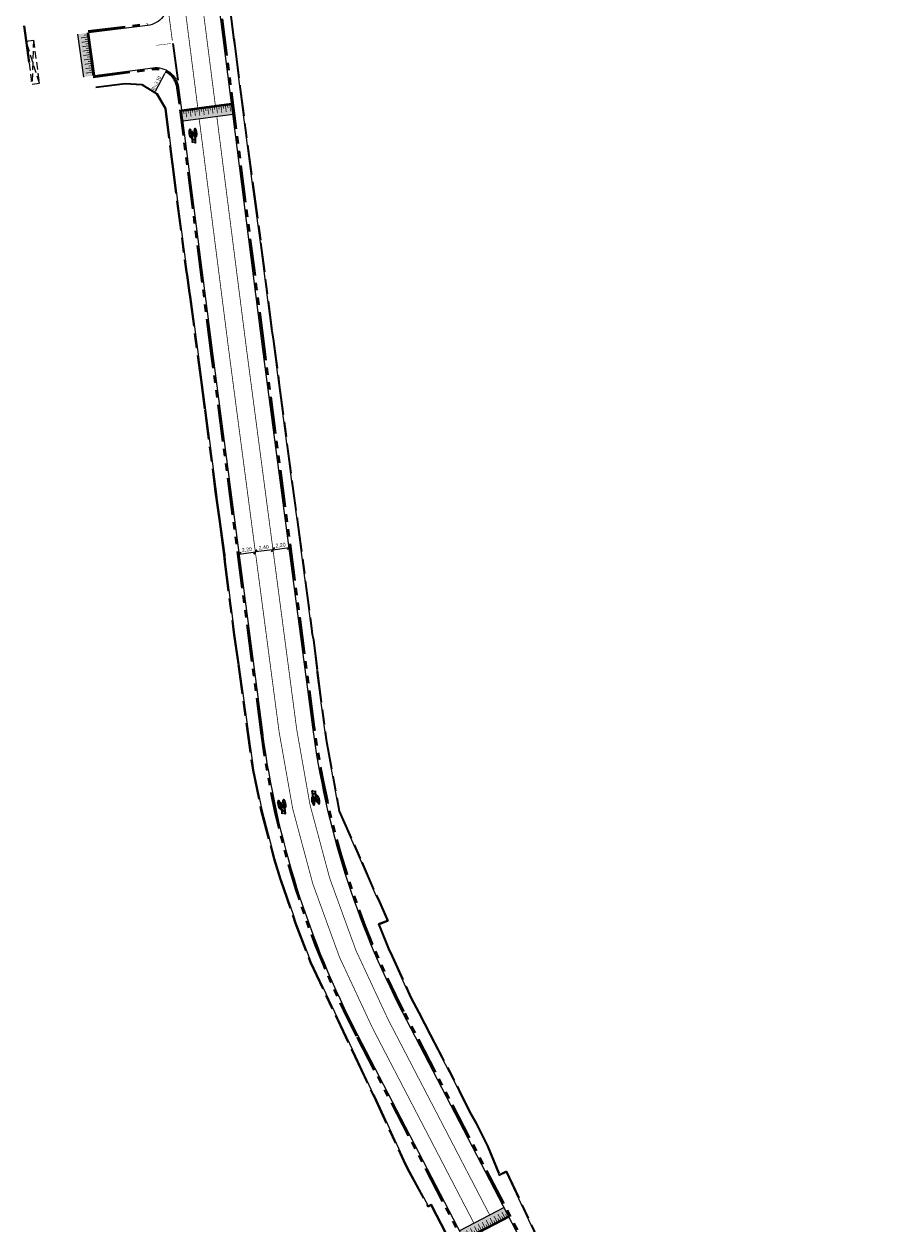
# Model space of a CAD drawing. Header units: metres. Extents: x -5 to 205656, y -9 to 393038.
# Tile 16 of 29: x 203570 to 203688, y 391424 to 391586. Entities that reach past the tile are written whole.
import ezdxf

# ---------------------------------------------------------------- set-up
doc = ezdxf.new("R2010")
doc.units = ezdxf.units.M
for name, pattern in [('DASHDOT', [1, 0.5, -0.25, 0, -0.25]), ('DASHED', [0.75, 0.5, -0.25]), ('VH-OPSLUITBAND_100X200', [16, 8, -2, 4, -2]), ('VH-TROTTOIRBAND_180-200', [20, 10, -2, 2, -2, 2, -2]), ('VW-1-1_STREEP', [2, 1, -1]), ('ZZ-AFBREEK-SO', [7, 4, -1, 1, -1])]:
    doc.linetypes.add(name, pattern=pattern)
for name, color, linetype, lineweight in [('Freesvakken_nle', 7, 'DASHED', 20), ('N-WE-VH-KANTOPSLUITING_OPSLUITBAND_100X200-G', 7, 'VH-OPSLUITBAND_100X200', 30), ('N-WE-VH-KANTOPSLUITING_TROTTOIRBAND_180 200-G', 6, 'VH-TROTTOIRBAND_180-200', 40), ('N-WE-VH-KANTOPSLUITING_VOORKANTBAND-G', 7, 'Continuous', 15), ('N-WE-VW-MARKERING_DWARS_DRIEHOEK_5050-G', 255, 'VW-HAAIETAND50-L-N', 35), ('N-WE-VW-MARKERING_LANGS_STREEP_11-G', 255, 'VW-1-1_STREEP', 13), ('N-WE-VW-MARKERING_SYMBOOL-S', 255, 'Continuous', 25), ('X-XX-AL-AANKLEDING-M', 7, 'Continuous', 18), ('X-XX-AL-AANPIJLING-M', 7, 'Continuous', 18), ('X-XX-AL-AFBREEKLIJN-G', 7, 'ZZ-AFBREEK-SO', 40)]:
    doc.layers.add(name, color=color, linetype=linetype, lineweight=lineweight)
doc.layers.add('N-WE-VH-PLATEAU-G', color=7, linetype='Continuous')
doc.layers.add('N-WE-VW-MARKERING_LANGS_STREEP-G', color=255, linetype='Continuous')
doc.styles.add('NLCS-ISO-M200-T25', font='NLCS-ISO.ttf', dxfattribs={"height": 0.5})
doc.styles.get("Standard").update_dxf_attribs({"font": 'arial.ttf'})
doc.linetypes.add('VW-HAAIETAND50-L-N', pattern='A,0,-0.5,[150,NLCS.SHX,S=1,R=0,X=-0.625,Y=-0.25],-0.5', length=1)
doc.dimstyles.new('NLCS-M200-T25-PIJL_L3_H2', dxfattribs={"dimscale": 0.2, "dimtxt": 2.5, "dimasz": 2.5, "dimexe": 2, "dimexo": 2, "dimgap": 0.7, "dimtad": 1, "dimdec": 3, "dimzin": 0, "dimdsep": 46, "dimtxsty": 'NLCS-ISO-M200-T25', "dimcen": 0, "dimdle": 2, "dimclrd": 256, "dimclre": 256, "dimclrt": 256, "dimazin": 0, "dimtfac": 1, "dimtdec": 3, "dimtofl": 0, "dimtmove": 0, "dimatfit": 3, "dimfxl": 2, "dimfxlon": 1, "dimtfillclr": 256, "dimtolj": 1, "dimtzin": 0, "dimlwd": -1, "dimlwe": -1, "dimarcsym": 0})
doc.dimstyles.new('NLCS_1-200', dxfattribs={"dimscale": 0.2, "dimtxt": 2.5, "dimasz": 2.5, "dimexe": 1.25, "dimexo": 0.625, "dimtad": 1, "dimzin": 1, "dimtxsty": 'Standard', "dimblk": 'OBLIQUE', "dimcen": 0, "dimse1": 1, "dimse2": 1, "dimadec": 0, "dimazin": 0, "dimtfac": 1, "dimtmove": 0, "dimatfit": 3, "dimfxl": 1, "dimarcsym": 0})

# ---------------------------------------------------------------- blocks, each defined once
blk = doc.blocks.new('*U209')
at = {"layer": 'N-WE-VH-PLATEAU-G', "transparency": 33554687}
h = blk.add_hatch(color=251, dxfattribs=at)
h.dxf.hatch_style = 1
h.paths.add_polyline_path([(5.83, -0.5), (5.83, 0.8), (0, 0.8), (0, -0.5)])
at = {"layer": 'N-WE-VH-PLATEAU-G', "color": 7, "true_color": 0xffffff}
for points, const_width in [([(0, 0.9), (5.83, 0.9)], 0.2), ([(0.25, 0.4), (0.25, 0.8)], 0.1), ([(0.55, -0.1), (0.55, 0.8)], 0.1), ([(0.85, 0.4), (0.85, 0.8)], 0.1), ([(1.15, -0.1), (1.15, 0.8)], 0.1), ([(1.45, 0.4), (1.45, 0.8)], 0.1), ([(1.75, -0.1), (1.75, 0.8)], 0.1), ([(2.05, 0.4), (2.05, 0.8)], 0.1), ([(2.35, -0.1), (2.35, 0.8)], 0.1), ([(2.65, 0.4), (2.65, 0.8)], 0.1), ([(2.95, -0.1), (2.95, 0.8)], 0.1), ([(3.25, 0.4), (3.25, 0.8)], 0.1), ([(3.55, -0.1), (3.55, 0.8)], 0.1), ([(3.85, 0.4), (3.85, 0.8)], 0.1), ([(4.15, -0.1), (4.15, 0.8)], 0.1), ([(4.45, 0.4), (4.45, 0.8)], 0.1), ([(4.75, -0.1), (4.75, 0.8)], 0.1), ([(5.05, 0.4), (5.05, 0.8)], 0.1), ([(5.35, -0.1), (5.35, 0.8)], 0.1)]:
    blk.add_lwpolyline(points, dxfattribs=dict(at, const_width=const_width))
at = {"layer": 'N-WE-VH-PLATEAU-G'}
for points in [[(0, 1), (5.83, 1)], [(0, -0.5), (5.83, -0.5)]]:
    blk.add_lwpolyline(points, dxfattribs=at)
at = {"layer": 'N-WE-VH-PLATEAU-G', "color": 7, "true_color": 0xffffff}
blk.add_lwpolyline([(0, 0.8), (5.83, 0.8)], dxfattribs=at)
blk = doc.blocks.new('*U240')
at = {"layer": 'N-WE-VH-PLATEAU-G', "transparency": 33554687}
h = blk.add_hatch(color=251, dxfattribs=at)
h.dxf.hatch_style = 1
h.paths.add_polyline_path([(6.8, -0.5), (6.8, 0.8), (0, 0.8), (0, -0.5)])
at = {"layer": 'N-WE-VH-PLATEAU-G', "color": 7, "true_color": 0xffffff}
for points, const_width in [([(0, 0.9), (6.8, 0.9)], 0.2), ([(0.25, 0.4), (0.25, 0.8)], 0.1), ([(0.55, -0.1), (0.55, 0.8)], 0.1), ([(0.85, 0.4), (0.85, 0.8)], 0.1), ([(1.15, -0.1), (1.15, 0.8)], 0.1), ([(1.45, 0.4), (1.45, 0.8)], 0.1), ([(1.75, -0.1), (1.75, 0.8)], 0.1), ([(2.05, 0.4), (2.05, 0.8)], 0.1), ([(2.35, -0.1), (2.35, 0.8)], 0.1), ([(2.65, 0.4), (2.65, 0.8)], 0.1), ([(2.95, -0.1), (2.95, 0.8)], 0.1), ([(3.25, 0.4), (3.25, 0.8)], 0.1), ([(3.55, -0.1), (3.55, 0.8)], 0.1), ([(3.85, 0.4), (3.85, 0.8)], 0.1), ([(4.15, -0.1), (4.15, 0.8)], 0.1), ([(4.45, 0.4), (4.45, 0.8)], 0.1), ([(4.75, -0.1), (4.75, 0.8)], 0.1), ([(5.05, 0.4), (5.05, 0.8)], 0.1), ([(5.35, -0.1), (5.35, 0.8)], 0.1), ([(5.65, 0.4), (5.65, 0.8)], 0.1), ([(5.95, -0.1), (5.95, 0.8)], 0.1), ([(6.25, 0.4), (6.25, 0.8)], 0.1), ([(6.55, -0.1), (6.55, 0.8)], 0.1)]:
    blk.add_lwpolyline(points, dxfattribs=dict(at, const_width=const_width))
at = {"layer": 'N-WE-VH-PLATEAU-G'}
for points in [[(0, 1), (6.8, 1)], [(0, -0.5), (6.8, -0.5)]]:
    blk.add_lwpolyline(points, dxfattribs=at)
at = {"layer": 'N-WE-VH-PLATEAU-G', "color": 7, "true_color": 0xffffff}
blk.add_lwpolyline([(0, 0.8), (6.8, 0.8)], dxfattribs=at)
blk = doc.blocks.new('SVW-MARKERING_SYMBOOL_FIETS_2.0')
h = blk.add_hatch(color=256)
h.paths.add_polyline_path([(-0.09, 2), (-0.13, 2), (-0.13, 2), (-0.16, 2, 0.236068), (-0.2, 1.96), (-0.22, 1.91), (-0.29, 1.14, 0.006813), (-0.3, 1.14, 0.22312), (-0.36, 1.17, 0.22312), (-0.43, 1.14, 0.090648), (-0.51, 1, 0.047451), (-0.55, 0.83, 0.035374), (-0.57, 0.59, 0.035374), (-0.55, 0.35, 0.047451), (-0.51, 0.17, 0.090648), (-0.43, 0.03, 0.22312), (-0.36, 0, 0.22312), (-0.3, 0.03, 0.090648), (-0.22, 0.17, 0.047451), (-0.18, 0.35, 0.035374), (-0.16, 0.59, 0.035374), (-0.18, 0.83, 0.047451), (-0.22, 1, 0.038864), (-0.25, 1.07), (-0.24, 1.16), (0, 0.53), (0, 0.44, 0.544665), (0.06, 0.39), (0.14, 0.4, 0.008345), (0.15, 0.35, 0.047451), (0.19, 0.17, 0.090648), (0.27, 0.03, 0.22312), (0.33, 0, 0.22312), (0.4, 0.03, 0.090648), (0.48, 0.17, 0.047451), (0.52, 0.35, 0.035374), (0.53, 0.59, 0.035374), (0.52, 0.83, 0.047451), (0.48, 1, 0.090648), (0.4, 1.14, 0.22312), (0.33, 1.17, 0.22312), (0.27, 1.14, 0.006813), (0.26, 1.14), (0.19, 1.54), (0.2, 1.69), (0.22, 1.67), (0.26, 1.83, 0.548946), (0.24, 1.85), (0.11, 1.85), (0.11, 1.78), (0.16, 1.73), (0.15, 1.6), (-0.2, 1.6), (-0.19, 1.8, -0.281777), (-0.13, 1.83), (-0.09, 1.83)])
h.paths.add_polyline_path([(0.13, 1.43), (0.04, 0.68), (0, 0.68), (-0.23, 1.29), (-0.22, 1.43)], flags=16)
h.paths.add_polyline_path([(0.17, 1.3), (0.22, 1.06, 0.035986), (0.19, 1, 0.047451), (0.15, 0.83, 0.021905), (0.13, 0.68), (0.09, 0.68)], flags=16)
h.paths.add_polyline_path([(-0.33, 1.03, -0.01664), (-0.31, 1), (-0.35, 0.75), (-0.38, 0.66), (-0.38, 0.55, 0.720759), (-0.36, 0.53, 0.162278), (-0.35, 0.55), (-0.31, 0.62), (-0.27, 0.81), (-0.27, 0.88, -0.030907), (-0.25, 0.78, -0.028874), (-0.24, 0.59, -0.028874), (-0.25, 0.4, -0.039407), (-0.27, 0.26, -0.080527), (-0.33, 0.15, -0.24906), (-0.36, 0.13, -0.24906), (-0.4, 0.15, -0.080527), (-0.46, 0.26, -0.039407), (-0.48, 0.4, -0.028874), (-0.49, 0.59, -0.028874), (-0.48, 0.78, -0.039407), (-0.46, 0.91, -0.080527), (-0.4, 1.03, -0.24906), (-0.36, 1.05, -0.24906)], flags=16)
h.paths.add_polyline_path([(0.33, 1.05, -0.24906), (0.37, 1.03, -0.080527), (0.42, 0.91, -0.039407), (0.45, 0.78, -0.028874), (0.46, 0.59, -0.028874), (0.45, 0.4, -0.039407), (0.42, 0.26, -0.080527), (0.37, 0.15, -0.24906), (0.33, 0.13, -0.24906), (0.29, 0.15, -0.080527), (0.24, 0.26, -0.039407), (0.22, 0.4, -0.003097), (0.21, 0.42), (0.33, 0.46), (0.37, 0.53), (0.37, 0.64, 0.414214), (0.33, 0.68), (0.21, 0.68, -0.014843), (0.22, 0.78, -0.039407), (0.24, 0.91, -0.080527), (0.29, 1.03, -0.24906)], flags=16)
at = {"flags": 128}
for points in [[(-0.29, 1.14), (-0.22, 1.91), (-0.2, 1.96, -0.414214), (-0.13, 2), (-0.09, 2), (-0.09, 1.83), (-0.13, 1.83, 0.281777), (-0.19, 1.8), (-0.2, 1.6), (0.15, 1.6), (0.16, 1.73), (0.11, 1.78), (0.11, 1.85), (0.24, 1.85, -0.548946), (0.26, 1.83), (0.22, 1.67), (0.2, 1.69), (0.19, 1.54), (0.26, 1.14)], [(-0.3, 1.14, 0.22312), (-0.36, 1.17, 0.22312), (-0.43, 1.14, 0.090648), (-0.51, 1, 0.047451), (-0.55, 0.83, 0.035374), (-0.57, 0.59, 0.035374), (-0.55, 0.35, 0.047451), (-0.51, 0.17, 0.090648), (-0.43, 0.03, 0.22312), (-0.36, 0, 0.22312), (-0.3, 0.03, 0.090648), (-0.22, 0.17, 0.047451), (-0.18, 0.35, 0.035374), (-0.16, 0.59, 0.035374), (-0.18, 0.83, 0.047451), (-0.22, 1, 0.038864), (-0.25, 1.07), (-0.24, 1.16), (0, 0.53), (0, 0.44, 0.544665), (0.06, 0.39), (0.14, 0.4, 0.008345), (0.15, 0.35, 0.047451), (0.19, 0.17, 0.090648), (0.27, 0.03, 0.22312), (0.33, 0, 0.22312), (0.4, 0.03, 0.090648), (0.48, 0.17, 0.047451), (0.52, 0.35, 0.035374), (0.53, 0.59, 0.035374), (0.52, 0.83, 0.047451), (0.48, 1, 0.090648), (0.4, 1.14, 0.22312), (0.33, 1.17, 0.22312), (0.27, 1.14)]]:
    blk.add_lwpolyline(points, format="xyb", dxfattribs=at)
for points in [[(-0.27, 0.88), (-0.27, 0.81), (-0.31, 0.62), (-0.35, 0.55, -0.162278), (-0.36, 0.53, -0.720759), (-0.38, 0.55), (-0.38, 0.66), (-0.35, 0.75), (-0.31, 1, 0.01664), (-0.33, 1.03, 0.24906), (-0.36, 1.05, 0.24906), (-0.4, 1.03, 0.080527), (-0.46, 0.91, 0.039407), (-0.48, 0.78, 0.028874), (-0.49, 0.59, 0.028874), (-0.48, 0.4, 0.039407), (-0.46, 0.26, 0.080527), (-0.4, 0.15, 0.24906), (-0.36, 0.13, 0.24906), (-0.33, 0.15, 0.080527), (-0.27, 0.26, 0.039407), (-0.25, 0.4, 0.028874), (-0.24, 0.59, 0.028874), (-0.25, 0.78, 0.030907)], [(0.22, 1.06, 0.035986), (0.19, 1, 0.047451), (0.15, 0.83, 0.021905), (0.13, 0.68), (0.09, 0.68), (0.17, 1.3)], [(0.46, 0.59, 0.028874), (0.45, 0.78, 0.039407), (0.42, 0.91, 0.080527), (0.37, 1.03, 0.24906), (0.33, 1.05, 0.24906), (0.29, 1.03, 0.080527), (0.24, 0.91, 0.039407), (0.22, 0.78, 0.014843), (0.21, 0.68), (0.33, 0.68, -0.414214), (0.37, 0.64), (0.37, 0.53), (0.33, 0.46), (0.21, 0.42, 0.003097), (0.22, 0.4, 0.039407), (0.24, 0.26, 0.080527), (0.29, 0.15, 0.24906), (0.33, 0.13, 0.24906), (0.37, 0.15, 0.080527), (0.42, 0.26, 0.039407), (0.45, 0.4, 0.028874)]]:
    blk.add_lwpolyline(points, format="xyb", close=True, dxfattribs=at)
blk.add_lwpolyline([(-0.23, 1.29), (0, 0.68), (0.04, 0.68), (0.13, 1.43), (-0.22, 1.43)], close=True, dxfattribs=at)
for centre, start, end in [((-0.65, 0.85), 38.1274, 39.6888), ((0.62, 0.85), 140.3112, 141.8726)]:
    blk.add_arc(centre, 0.455, start, end)
blk = doc.blocks.new('_Oblique')
at = {"color": 0, "linetype": 'ByBlock', "lineweight": -2}
blk.add_line((-0.5, -0.5), (0.5, 0.5), dxfattribs=at)
blk = doc.blocks.new('*D56')
at = {"layer": 'X-XX-AL-AANKLEDING-M', "color": 0, "lineweight": -2, "transparency": 16777216}
blk.add_line((203598.78, 391514.59), (203600.97, 391514.88), dxfattribs=at)
at = {"layer": 'X-XX-AL-AANKLEDING-M', "color": 0, "lineweight": -2, "transparency": 16777216, "xscale": 0.5, "yscale": 0.5, "zscale": 0.5}
for p, rotation in [((203598.78, 391514.59), 187.4943150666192), ((203600.97, 391514.88), 7.49431506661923)]:
    blk.add_blockref('_Oblique', p, dxfattribs=dict(at, rotation=rotation))
at = {"layer": 'X-XX-AL-AANKLEDING-M', "color": 0, "transparency": 16777216, "insert": (203599.82, 391515.16), "char_height": 0.5, "attachment_point": 5, "rotation": 7.4943}
blk.add_mtext('2,20', dxfattribs=at)
blk = doc.blocks.new('*D57')
at = {"layer": 'X-XX-AL-AANKLEDING-M', "color": 0, "lineweight": -2, "transparency": 16777216}
blk.add_line((203603.34, 391515.19), (203605.53, 391515.48), dxfattribs=at)
at = {"layer": 'X-XX-AL-AANKLEDING-M', "color": 0, "lineweight": -2, "transparency": 16777216, "xscale": 0.5, "yscale": 0.5, "zscale": 0.5}
for p, rotation in [((203603.34, 391515.19), 187.4943150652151), ((203605.53, 391515.48), 7.494315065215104)]:
    blk.add_blockref('_Oblique', p, dxfattribs=dict(at, rotation=rotation))
at = {"layer": 'X-XX-AL-AANKLEDING-M', "color": 0, "transparency": 16777216, "insert": (203604.38, 391515.76), "char_height": 0.5, "attachment_point": 5, "rotation": 7.4943}
blk.add_mtext('2,20', dxfattribs=at)
blk = doc.blocks.new('*D58')
at = {"layer": 'X-XX-AL-AANKLEDING-M', "color": 0, "lineweight": -2, "transparency": 16777216}
blk.add_line((203603.34, 391515.19), (203600.97, 391514.88), dxfattribs=at)
at = {"layer": 'X-XX-AL-AANKLEDING-M', "color": 0, "lineweight": -2, "transparency": 16777216, "xscale": 0.5, "yscale": 0.5, "zscale": 0.5}
for p, rotation in [((203603.34, 391515.19), 7.494315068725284), ((203600.97, 391514.88), 187.4943150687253)]:
    blk.add_blockref('_Oblique', p, dxfattribs=dict(at, rotation=rotation))
at = {"layer": 'X-XX-AL-AANKLEDING-M', "color": 0, "transparency": 16777216, "insert": (203602.1, 391515.46), "char_height": 0.5, "attachment_point": 5, "rotation": 7.4943}
blk.add_mtext('2,40', dxfattribs=at)
blk = doc.blocks.new('*D87')
at = {"layer": 'X-XX-AL-AANPIJLING-M', "transparency": 16777216}
blk.add_line((203587.48, 391577.16), (203588.73, 391579.56), dxfattribs=at)
blk.add_solid([(203588.66, 391579.6), (203588.81, 391579.52), (203588.96, 391580)], dxfattribs=at)
at = {"layer": 'X-XX-AL-AANPIJLING-M', "transparency": 16777216, "insert": (203587.6, 391578.24), "char_height": 0.5, "attachment_point": 5, "rotation": 62.3606, "style": 'NLCS-ISO-M200-T25'}
blk.add_mtext('\\A1;R=3.10', dxfattribs=at)
blk = doc.blocks.new('*U249')
at = {"layer": 'N-WE-VH-PLATEAU-G', "transparency": 33554687}
h = blk.add_hatch(color=251, dxfattribs=at)
h.dxf.hatch_style = 1
h.paths.add_polyline_path([(6.8, -0.5), (6.8, 0.8), (0, 0.8), (0, -0.5)])
at = {"layer": 'N-WE-VH-PLATEAU-G', "color": 7, "true_color": 0xffffff}
for points, const_width in [([(0, 0.9), (6.8, 0.9)], 0.2), ([(0.25, 0.4), (0.25, 0.8)], 0.1), ([(0.55, -0.1), (0.55, 0.8)], 0.1), ([(0.85, 0.4), (0.85, 0.8)], 0.1), ([(1.15, -0.1), (1.15, 0.8)], 0.1), ([(1.45, 0.4), (1.45, 0.8)], 0.1), ([(1.75, -0.1), (1.75, 0.8)], 0.1), ([(2.05, 0.4), (2.05, 0.8)], 0.1), ([(2.35, -0.1), (2.35, 0.8)], 0.1), ([(2.65, 0.4), (2.65, 0.8)], 0.1), ([(2.95, -0.1), (2.95, 0.8)], 0.1), ([(3.25, 0.4), (3.25, 0.8)], 0.1), ([(3.55, -0.1), (3.55, 0.8)], 0.1), ([(3.85, 0.4), (3.85, 0.8)], 0.1), ([(4.15, -0.1), (4.15, 0.8)], 0.1), ([(4.45, 0.4), (4.45, 0.8)], 0.1), ([(4.75, -0.1), (4.75, 0.8)], 0.1), ([(5.05, 0.4), (5.05, 0.8)], 0.1), ([(5.35, -0.1), (5.35, 0.8)], 0.1), ([(5.65, 0.4), (5.65, 0.8)], 0.1), ([(5.95, -0.1), (5.95, 0.8)], 0.1), ([(6.25, 0.4), (6.25, 0.8)], 0.1), ([(6.55, -0.1), (6.55, 0.8)], 0.1)]:
    blk.add_lwpolyline(points, dxfattribs=dict(at, const_width=const_width))
at = {"layer": 'N-WE-VH-PLATEAU-G'}
for points in [[(0, 1), (6.8, 1)], [(0, -0.5), (6.8, -0.5)]]:
    blk.add_lwpolyline(points, dxfattribs=at)
at = {"layer": 'N-WE-VH-PLATEAU-G', "color": 7, "true_color": 0xffffff}
blk.add_lwpolyline([(0, 0.8), (6.8, 0.8)], dxfattribs=at)

msp = doc.modelspace()

# ---------------------------------------------------------------- linework, layer by layer
at = {"layer": 'Freesvakken_nle', "color": 7, "ltscale": 2}
for points in [[(203569.985, 391583.928), (203570.975, 391584.065), (203570.792, 391578.089), (203571.783, 391578.226), (203569.988, 391583.929)], [(203569.985, 391583.928), (203570.792, 391578.089)], [(203570.975, 391584.065), (203571.783, 391578.226)]]:
    msp.add_lwpolyline(points, dxfattribs=at)
at = {"layer": 'N-WE-VH-KANTOPSLUITING_OPSLUITBAND_100X200-G', "ltscale": 0.5}
for points in [[(203597.567, 391588.428), (203598.081, 391584.366), (203598.28, 391582.924), (203598.91, 391577.81), (203600.736, 391563.946), (203601.724, 391556.711), (203603.235, 391544.722), (203603.408, 391543.688), (203604.244, 391537.429), (203605.943, 391524.433), (203606.668, 391519.283), (203606.714, 391518.918), (203608.557, 391504.93), (203608.687, 391503.737), (203608.858, 391503.023), (203609.377, 391498.865), (203609.387, 391498.558), (203610.597, 391489.503), (203612.325, 391479.855), (203615.404, 391472.954), (203617.331, 391468.483), (203617.649, 391467.899), (203618.907, 391465.034), (203617.7, 391464.545), (203619.105, 391461.075), (203619.27, 391460.731), (203622.023, 391454.663), (203623.09, 391452.619), (203624.649, 391449.654), (203628.284, 391442.678), (203628.771, 391441.597), (203630.121, 391438.918), (203630.834, 391437.677), (203632.395, 391434.6), (203633.98, 391430.756), (203634.899, 391431.188), (203639.941, 391420.407)], [(203579.411, 391577.66), (203583.371, 391578.147), (203585.635, 391578.007), (203587.6, 391576.79), (203588.767, 391574.801), (203589.6, 391568.269), (203589.719, 391567.289), (203590.355, 391562.294), (203591.626, 391552.726), (203591.713, 391552.299), (203592.002, 391549.911), (203592.108, 391549.373), (203593.58, 391538.154), (203594.131, 391534.034), (203595.596, 391522.657), (203595.651, 391522.129), (203596.066, 391519.285), (203596.193, 391518.295), (203596.719, 391514.433), (203596.792, 391513.571), (203598.068, 391503.702), (203598.635, 391499.66), (203600.609, 391485.374), (203601.723, 391479.982), (203603.467, 391473.4), (203604.322, 391470.639), (203604.369, 391470.524), (203606.018, 391465.705), (203606.353, 391464.721), (203608.37, 391459.455), (203614.385, 391446.687), (203616.815, 391441.556), (203616.958, 391441.328), (203621.208, 391432.076), (203621.759, 391431.061), (203624.297, 391426.371), (203624.668, 391426.589), (203624.747, 391426.436), (203628.418, 391419.423)]]:
    msp.add_lwpolyline(points, dxfattribs=at)
at = {"layer": 'N-WE-VH-KANTOPSLUITING_TROTTOIRBAND_180 200-G', "ltscale": 0.5, "flags": 128}
for points in [[(203602.187, 391542.319), (203595.844, 391591.923), (203588.331, 391648.869, -0.0490621), (203585.112, 391745.999), (203586.29, 391764.765)], [(203579.039, 391579.058), (203587.146, 391580.128, -0.4142136), (203590.401, 391577.633), (203590.797, 391574.628)], [(203621.038, 391452.777, -0.0872191), (203608.929, 391491.217)], [(203614.649, 391449.457, -0.0872191), (203601.791, 391490.275)]]:
    msp.add_lwpolyline(points, format="xyb", dxfattribs=at)
for points in [[(203578.388, 391585.255), (203586.376, 391586.243)], [(203595.045, 391541.406), (203590.797, 391574.629)], [(203601.807, 391490.156), (203595.047, 391541.395)], [(203608.929, 391491.217), (203602.185, 391542.331)], [(203657.575, 391382.454), (203621.038, 391452.777)], [(203681.585, 391320.624), (203614.649, 391449.457)]]:
    msp.add_lwpolyline(points, dxfattribs=at)
at = {"layer": 'N-WE-VH-KANTOPSLUITING_VOORKANTBAND-G', "ltscale": 0.2, "flags": 128}
for points in [[(203601.989, 391542.294), (203595.646, 391591.897), (203588.133, 391648.842, -0.049062), (203584.913, 391746.012), (203586.09, 391764.778)], [(203620.861, 391452.684, -0.0872191), (203608.731, 391491.191)], [(203614.827, 391449.549, -0.0872191), (203601.989, 391490.301)]]:
    msp.add_lwpolyline(points, format="xyb", dxfattribs=at)
at = {"layer": 'N-WE-VH-KANTOPSLUITING_VOORKANTBAND-G'}
for points in [[(203597.468, 391588.415), (203597.982, 391584.353), (203598.181, 391582.911), (203598.811, 391577.797), (203600.637, 391563.933), (203601.625, 391556.698), (203603.136, 391544.707), (203603.309, 391543.673), (203604.145, 391537.416), (203605.844, 391524.42), (203606.569, 391519.27), (203606.615, 391518.905), (203608.458, 391504.918), (203608.588, 391503.72), (203608.759, 391503.005), (203609.277, 391498.857), (203609.287, 391498.55), (203610.498, 391489.488), (203612.229, 391479.825), (203615.312, 391472.914), (203617.241, 391468.439), (203617.559, 391467.855), (203618.774, 391465.088), (203617.569, 391464.6), (203619.013, 391461.035), (203619.179, 391460.689), (203621.933, 391454.619), (203623.001, 391452.573), (203624.56, 391449.608), (203628.194, 391442.634), (203628.681, 391441.554), (203630.033, 391438.871), (203630.746, 391437.629), (203632.304, 391434.558), (203633.928, 391430.621), (203634.851, 391431.055), (203639.851, 391420.364)], [(203579.399, 391577.759), (203583.368, 391578.247), (203585.666, 391578.105), (203587.674, 391576.862), (203588.864, 391574.834), (203589.699, 391568.281), (203589.818, 391567.301), (203590.454, 391562.307), (203591.725, 391552.743), (203591.812, 391552.315), (203592.101, 391549.927), (203592.207, 391549.389), (203593.679, 391538.167), (203594.23, 391534.047), (203595.695, 391522.669), (203595.75, 391522.141), (203596.165, 391519.299), (203596.292, 391518.308), (203596.818, 391514.444), (203596.891, 391513.582), (203598.167, 391503.715), (203598.734, 391499.674), (203600.708, 391485.391), (203601.82, 391480.005), (203603.563, 391473.428), (203604.416, 391470.673), (203604.463, 391470.559), (203606.113, 391465.737), (203606.447, 391464.755), (203608.462, 391459.494), (203614.475, 391446.73), (203616.903, 391441.604), (203617.046, 391441.376), (203621.297, 391432.121), (203621.847, 391431.109), (203624.336, 391426.51), (203624.708, 391426.728), (203624.836, 391426.482), (203628.506, 391419.47)]]:
    msp.add_lwpolyline(points, dxfattribs=at)
at = {"layer": 'N-WE-VH-KANTOPSLUITING_VOORKANTBAND-G', "ltscale": 0.2, "flags": 128}
for points in [[(203595.243, 391541.432), (203590.995, 391574.654)], [(203602.005, 391490.182), (203595.245, 391541.421)], [(203608.731, 391491.191), (203601.987, 391542.305)], [(203687.797, 391323.851), (203620.861, 391452.684)], [(203681.763, 391320.716), (203614.827, 391449.549)]]:
    msp.add_lwpolyline(points, dxfattribs=at)
at = {"layer": 'N-WE-VH-PLATEAU-G'}
for points in [[(203589.094, 391589.526, -0.4166438), (203586.4, 391586.044)], [(203579.21, 391579.282), (203587.12, 391580.327, -0.4142136), (203590.599, 391577.659), (203590.995, 391574.654)]]:
    msp.add_lwpolyline(points, format="xyb", dxfattribs=at)
msp.add_lwpolyline([(203586.4, 391586.044), (203578.414, 391585.055)], dxfattribs=at)
at = {"layer": 'N-WE-VW-MARKERING_DWARS_DRIEHOEK_5050-G', "ltscale": 5}
msp.add_lwpolyline([(203589.822, 391583.589), (203590.471, 391578.672)], dxfattribs=at)
at = {"layer": 'N-WE-VW-MARKERING_LANGS_STREEP-G', "ltscale": 5, "const_width": 0.0577, "flags": 128}
msp.add_lwpolyline([(203589.57, 391583.601), (203589.57, 391583.601), (203587.584, 391583.362)], dxfattribs=at)
at = {"layer": 'N-WE-VW-MARKERING_LANGS_STREEP_11-G', "ltscale": 5, "const_width": 0.1, "flags": 128}
for points in [[(203595.556, 391575.255), (203593.654, 391590.128)], [(203589.133, 391588.631), (203589.747, 391583.979)], [(203593.181, 391574.942), (203591.281, 391589.815)]]:
    msp.add_lwpolyline(points, dxfattribs=at)
at = {"layer": 'N-WE-VW-MARKERING_LANGS_STREEP_11-G', "ltscale": 5, "flags": 128}
for points in [[(203632.627, 391425.266, 0.1, 0.1, 0), (203618.909, 391451.67, 0.1, 0.1, -0.0872191), (203606.55, 391490.903, 0.1, 0.1, 0), (203599.806, 391542.019, 0.1, 0.1, 0), (203595.752, 391573.768, 0, 0, 0)], [(203630.497, 391424.159, 0.1, 0.1, 0), (203616.779, 391450.564, 0.1, 0.1, -0.0872191), (203604.17, 391490.589, 0.1, 0.1, 0), (203597.426, 391541.707, 0.1, 0.1, 0), (203593.371, 391573.454, 0, 0, 0)]]:
    msp.add_lwpolyline(points, format="xyseb", dxfattribs=at)
at = {"layer": 'X-XX-AL-AFBREEKLIJN-G', "linetype": 'DASHDOT', "ltscale": 10}
msp.add_lwpolyline([(203569.704, 391585.994), (203570.983, 391576.707)], dxfattribs=at)

# ---------------------------------------------------------------- block references
at = {"layer": 'N-WE-VH-PLATEAU-G'}
for name, p, rotation in [('*U209', (203577.423, 391584.919), 277.8464954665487), ('*U240', (203591.122, 391573.662), 7.515754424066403), ('*U249', (203634.81, 391425.837), 207.4544392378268)]:
    msp.add_blockref(name, p, dxfattribs=dict(at, rotation=rotation))
at = {"layer": 'N-WE-VW-MARKERING_SYMBOOL-S'}
for p, rotation in [((203592.436, 391572.095), 187.2794836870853), ((203604.402, 391481.365), 192.1835804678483), ((203609.256, 391480.736), 12.98191666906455)]:
    msp.add_blockref('SVW-MARKERING_SYMBOOL_FIETS_2.0', p, dxfattribs=dict(at, rotation=rotation))

# ---------------------------------------------------------------- dimensions: what is measured, and where the dimension line sits
at = {"layer": 'X-XX-AL-AANKLEDING-M'}
dim = msp.add_aligned_dim(p1=(203598.784, 391514.592), p2=(203600.965, 391514.878), distance=0, dimstyle='NLCS_1-200', override={"dimzin": 0}, dxfattribs=at)
dim.commit()
dim.dimension.update_dxf_attribs({"geometry": '*D56', "text_midpoint": (203599.819, 391515.157)})
for p2, picture, middle in [((203600.965, 391514.878), '*D58', (203602.099, 391515.457)), ((203605.526, 391515.478), '*D57', (203604.38, 391515.757))]:
    dim = msp.add_aligned_dim(p1=(203603.345, 391515.192), p2=p2, distance=0, dimstyle='NLCS_1-200', dxfattribs=at)
    dim.commit()
    dim.dimension.update_dxf_attribs({"geometry": picture, "text_midpoint": middle})
at = {"layer": 'X-XX-AL-AANPIJLING-M'}
dim = msp.add_radius_dim(center=(203587.526, 391577.253), mpoint=(203588.964, 391580), dimstyle='NLCS-M200-T25-PIJL_L3_H2', override={"dimdec": 2, "dimpost": 'R=<>'}, dxfattribs=at)
dim.commit()
dim.dimension.update_dxf_attribs({"geometry": '*D87', "text_midpoint": (203587.948, 391578.059), "dimtype": 164})

doc.saveas('drawing.dxf')
